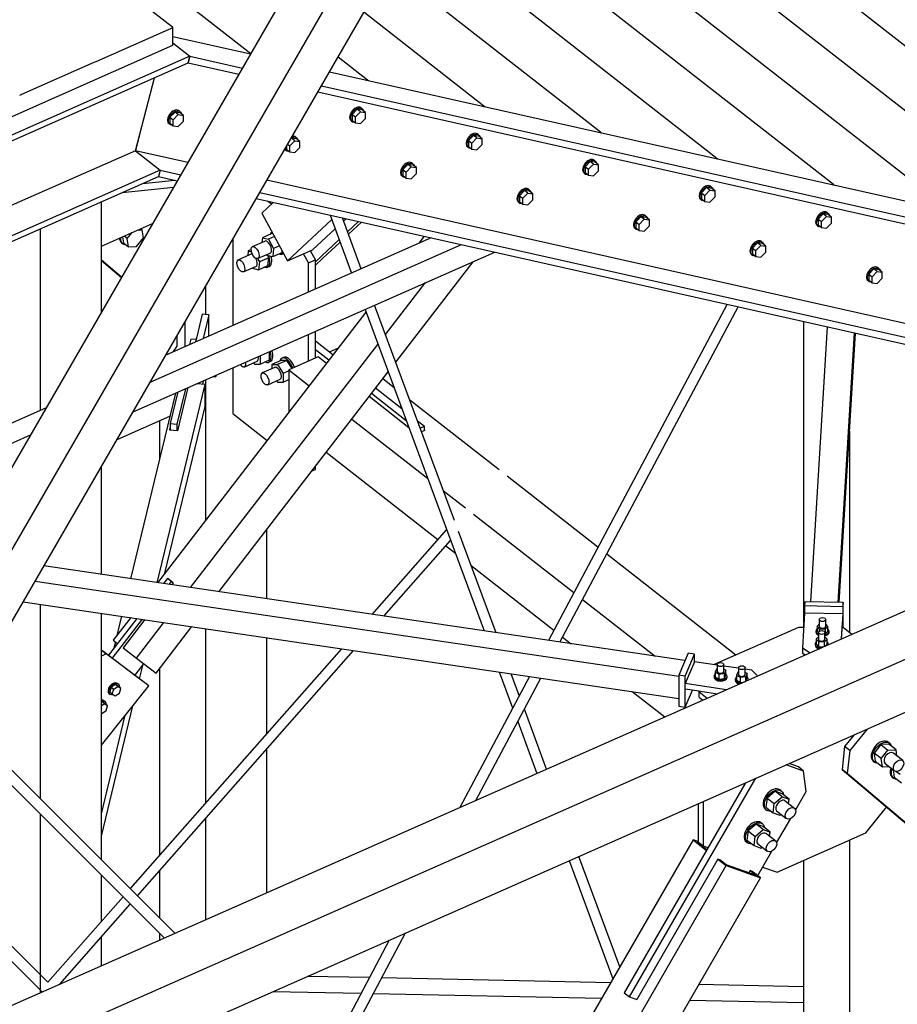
# Paper-space layout 'A0 Advance Steel' of a CAD drawing. Header units: millimetres. Extents: x 292 to 712, y 182 to 776.
# Tile 21 of 61: x 441 to 462, y 403 to 427. Entities that reach past the tile are written whole.
import ezdxf

# ---------------------------------------------------------------- set-up
doc = ezdxf.new("R2010")
doc.units = ezdxf.units.MM
for name, color, linetype in [('AS_Belki', 145, 'CONTINUOUS'), ('AS_Blachy', 30, 'CONTINUOUS'), ('AS_Kraty', 9, 'CONTINUOUS'), ('AS_Schody', 253, 'CONTINUOUS'), ('AS_Sruby', 9, 'CONTINUOUS')]:
    doc.layers.add(name, color=color, linetype=linetype)

psp = doc.layouts.new('A0 Advance Steel')

# ---------------------------------------------------------------- hatches: boundary and pattern name
at = {"layer": 'AS_Kraty', "extrusion": (-3.81165e-17, 0.809331, 0.587353)}
h = psp.add_hatch(dxfattribs=at)
h.set_pattern_fill('GRATE', color=9, scale=0.266667, angle=127.0557, style=0)
h.set_pattern_definition([(127.0557, (-431.33213, -32640.98372), (-0.1689205, -0.1275485), []), (217.0557, (-431.3321, -32640.9837), (0.510194, -0.675682), [])])
h.paths.add_polyline_path([(-428.54, -32652.985), (-419.267, -32646.016), (-419.316, -32645.84), (-420.484, -32642.522), (-420.129, -32642.883), (-420.912, -32641.735), (-420.539, -32641.454), (-429.756, -32629.247), (-429.756, -32649.383), (-428.575, -32651.058), (-428.575, -32652.939)], flags=0)
h.paths.add_polyline_path([(-434.325, -32650.745), (-434.325, -32650.191), (-434.296, -32650.118), (-432.378, -32648.677), (-432.37, -32648.576), (-432.37, -32627.888), (-432.392, -32627.859), (-438.307, -32632.305), (-438.346, -32632.364), (-438.346, -32645.419)], flags=0)
h.paths.add_polyline_path([(-438.346, -32645.419), (-438.346, -32632.364), (-438.361, -32632.345), (-444.649, -32637.071), (-444.641, -32637.082)], flags=0)
at = {"layer": 'AS_Kraty', "extrusion": (-7.6233e-17, 0.809331, 0.587353)}
h = psp.add_hatch(dxfattribs=at)
h.set_pattern_fill('GRATE', color=9, scale=0.266667, angle=-142.9443, style=0)
h.set_pattern_definition([(217.0557, (-473.52048, -32669.24063), (0.1275485, -0.1689205), []), (307.0557, (-473.5205, -32669.2406), (0.675682, 0.510194), [])])
h.paths.add_polyline_path([(-477.952, -32681.864), (-485.48, -32671.007), (-485.546, -32671.057), (-485.608, -32671.187), (-485.697, -32671.255), (-485.777, -32671.148), (-485.816, -32671.094), (-487.184, -32669.12), (-487.406, -32669.288), (-477.954, -32681.865)], flags=0)
h.paths.add_polyline_path([(-463.077, -32671.718), (-463.117, -32671.664), (-461.214, -32670.144), (-469.225, -32659.485), (-469.268, -32659.435), (-472.059, -32658.368), (-472.77, -32658.821), (-473.05, -32658.447), (-485.283, -32667.684), (-484.523, -32668.781), (-484.494, -32668.843), (-484.618, -32669.104), (-484.618, -32669.187), (-476.064, -32681.524)], flags=0)
h = psp.add_hatch(dxfattribs=at)
h.set_pattern_fill('GRATE', color=9, scale=0.266667, angle=126.926, style=0)
h.set_pattern_definition([(126.926, (-440.32658, -32644.49688), (-0.169209, -0.127166), []), (216.926, (-440.3266, -32644.4969), (0.50866, -0.676835), [])])
h.paths.add_polyline_path([(-436.93, -32651.902), (-436.344, -32651.461), (-438.346, -32648.797), (-438.346, -32650.017)], flags=0)
h.paths.add_polyline_path([(-438.346, -32650.017), (-438.346, -32648.797), (-444.649, -32640.299), (-444.649, -32639.966), (-444.7, -32639.898), (-446.455, -32639.228)], flags=0)
h = psp.add_hatch(dxfattribs=at)
h.set_pattern_fill('GRATE', color=9, scale=0.266667, angle=126.926, style=0)
h.set_pattern_definition([(126.926, (-443.1627, -32646.6283), (-0.169209, -0.127166), []), (216.926, (-443.1627, -32646.6283), (0.50866, -0.676835), [])])
h.paths.add_polyline_path([(-439.766, -32654.033), (-438.54, -32653.112), (-446.55, -32642.454), (-447.147, -32644.212)], flags=0)
h.paths.add_polyline_path([(-448.643, -32642.221), (-448.461, -32641.686), (-448.472, -32641.672), (-449.291, -32641.359)], flags=0)
h = psp.add_hatch(dxfattribs=at)
h.set_pattern_fill('GRATE', color=9, scale=0.266667, angle=126.926, style=0)
h.set_pattern_definition([(126.926, (-445.99882, -32648.75974), (-0.169209, -0.127166), []), (216.926, (-445.9988, -32648.75974), (0.50866, -0.676835), [])])
h.paths.add_polyline_path([(-442.602, -32656.164), (-441.376, -32655.243), (-447.179, -32647.522), (-447.776, -32649.28)], flags=0)
h.paths.add_polyline_path([(-449.272, -32647.289), (-448.675, -32645.531), (-449.436, -32644.519), (-452.127, -32643.491)], flags=0)
h = psp.add_hatch(dxfattribs=at)
h.set_pattern_fill('GRATE', color=9, scale=0.266667, angle=126.926, style=0)
h.set_pattern_definition([(126.926, (-448.83494, -32650.89118), (-0.169209, -0.127166), []), (216.926, (-448.8349, -32650.8912), (0.50866, -0.676835), [])])
h.paths.add_polyline_path([(-445.438, -32658.296), (-444.213, -32657.375), (-447.808, -32652.591), (-448.405, -32654.349)], flags=0)
h.paths.add_polyline_path([(-449.901, -32652.357), (-449.304, -32650.599), (-452.272, -32646.65), (-454.963, -32645.622)], flags=0)
h = psp.add_hatch(dxfattribs=at)
h.set_pattern_fill('GRATE', color=9, scale=0.266667, angle=126.926, style=0)
h.set_pattern_definition([(126.926, (-451.67106, -32653.02261), (-0.169209, -0.127166), []), (216.926, (-451.6711, -32653.0226), (0.50866, -0.676835), [])])
h.paths.add_polyline_path([(-448.274, -32660.427), (-447.049, -32659.506), (-448.437, -32657.659), (-449.034, -32659.417)], flags=0)
h.paths.add_polyline_path([(-450.53, -32657.425), (-449.934, -32655.667), (-455.108, -32648.782), (-457.799, -32647.753)], flags=0)
h = psp.add_hatch(dxfattribs=at)
h.set_pattern_fill('GRATE', color=9, scale=0.266667, angle=126.926, style=0)
h.set_pattern_definition([(126.926, (-454.50718, -32655.15405), (-0.169209, -0.127166), []), (216.926, (-454.5072, -32655.15405), (0.50866, -0.676835), [])])
h.paths.add_polyline_path([(-451.16, -32662.494), (-450.563, -32660.736), (-457.945, -32650.913), (-460.635, -32649.885)], flags=0)
h = psp.add_hatch(dxfattribs=at)
h.set_pattern_fill('GRATE', color=9, scale=0.266667, angle=126.926, style=0)
h.set_pattern_definition([(126.926, (-457.3433, -32657.28548), (-0.169209, -0.127166), []), (216.926, (-457.3433, -32657.2855), (0.50866, -0.676835), [])])
h.paths.add_polyline_path([(-453.947, -32664.69), (-452.721, -32663.769), (-460.781, -32653.045), (-463.472, -32652.016)], flags=0)
h = psp.add_hatch(dxfattribs=at)
h.set_pattern_fill('GRATE', color=9, scale=0.266667, angle=126.926, style=0)
h.set_pattern_definition([(126.926, (-460.17942, -32659.41691), (-0.169209, -0.127166), []), (216.926, (-460.1794, -32659.4169), (0.50866, -0.676835), [])])
h.paths.add_polyline_path([(-456.783, -32666.822), (-455.557, -32665.9), (-463.617, -32655.176), (-466.308, -32654.148)], flags=0)
h = psp.add_hatch(dxfattribs=at)
h.set_pattern_fill('GRATE', color=9, scale=0.266667, angle=126.926, style=0)
h.set_pattern_definition([(126.926, (-463.01554, -32661.54835), (-0.169209, -0.127166), []), (216.926, (-463.0155, -32661.54835), (0.50866, -0.676835), [])])
h.paths.add_polyline_path([(-459.619, -32668.953), (-458.393, -32668.032), (-466.453, -32657.307), (-469.144, -32656.279)], flags=0)

# ---------------------------------------------------------------- linework, layer by layer
at = {"layer": 'AS_Belki', "linetype": 'Continuous', "ltscale": 0.15}
for p, q in [((457.316, 444.514), (438.346, 411.697)), ((438.346, 409.685), (458.117, 443.888)), ((438.346, 407.939), (458.955, 443.591)), ((485.902, 422.66), (438.346, 401.669)), ((442.91, 419.593), (442.91, 422.274)), ((447.092, 422.26), (446.81, 421.997)), ((446.81, 421.997), (447.44, 420.838)), ((438.346, 400.493), (486.863, 421.909)), ((442.91, 421.198), (444.156, 421.748)), ((448.516, 421.842), (447.44, 420.838)), ((448.476, 421.949), (448.998, 420.541)), ((449.233, 420.644), (448.774, 421.882)), ((448.801, 421.809), (448.859, 421.863)), ((441.418, 421.615), (441.418, 417.195)), ((448.048, 421.106), (448.598, 421.62)), ((450.938, 421.397), (444.477, 418.545)), ((450.77, 421.434), (450.64, 421.265)), ((443.678, 417.163), (452.484, 421.05)), ((444.097, 417.887), (451.673, 421.232)), ((447.44, 420.838), (448.048, 421.106)), ((450.074, 418.375), (451.955, 420.816)), ((438.346, 399.198), (486.863, 420.614)), ((449.826, 419.043), (450.8, 420.306)), ((445.444, 420.217), (445.444, 419.532)), ((449.35, 419.591), (444.274, 413.003)), ((449.326, 419.656), (452.226, 411.831)), ((451.504, 414.518), (449.561, 419.76)), ((458.14, 419.78), (453.793, 411.599)), ((454.072, 411.558), (458.41, 419.72)), ((460.002, 419.362), (460.002, 411.913)), ((460.579, 419.233), (460.17, 412.537)), ((461.237, 419.085), (460.836, 412.523)), ((460.869, 412.523), (461.27, 419.078)), ((445.081, 412.884), (449.642, 418.803)), ((448.675, 418.715), (448.456, 418.618)), ((448.187, 418.499), (447.473, 418.184)), ((448.388, 418.342), (448.187, 418.499)), ((445.766, 412.783), (449.889, 418.135)), ((447.473, 418.184), (447.968, 417.797)), ((447.473, 418.184), (447.473, 417.154)), ((445.444, 417.942), (445.444, 414.521)), ((450.033, 417.748), (449.757, 417.963)), ((444.269, 413.004), (445.435, 417.831)), ((445.012, 417.752), (444.758, 416.701)), ((445.435, 417.831), (445.23, 417.848)), ((445.435, 417.291), (445.435, 417.831)), ((444.71, 417.618), (443.619, 413.1)), ((450.393, 416.775), (449.425, 417.532)), ((452.589, 415.75), (450.418, 417.446)), ((441.56, 417.257), (439.604, 416.394)), ((444.456, 413.239), (445.435, 417.291)), ((444.322, 416.946), (444.322, 416.013)), ((449.005, 416.987), (450.849, 415.545)), ((444.573, 416.716), (444.586, 416.771)), ((444.586, 416.715), (444.573, 416.716)), ((444.581, 416.716), (444.586, 416.739)), ((444.758, 416.701), (444.586, 416.715)), ((450.782, 416.706), (450.705, 416.672)), ((450.771, 416.714), (450.782, 416.706)), ((461.124, 416.692), (461.124, 411.787)), ((438.346, 415.349), (441.18, 416.6)), ((446.936, 416.458), (446.936, 416.476)), ((448.382, 416.179), (451.097, 414.056)), ((442.91, 413.204), (442.91, 415.835)), ((454.998, 413.867), (452.785, 415.597)), ((451.235, 415.244), (451.773, 414.823)), ((451.969, 414.67), (454.411, 412.762)), ((446.936, 412.611), (446.936, 414.302)), ((451.311, 414.299), (449.492, 412.234)), ((452.516, 411.788), (451.602, 414.254)), ((449.784, 412.191), (451.409, 414.035)), ((451.293, 413.903), (451.525, 413.722)), ((458.356, 411.243), (455.211, 413.701)), ((457.115, 411.11), (441.509, 413.411)), ((451.91, 413.421), (453.925, 411.847)), ((441.294, 413.039), (456.963, 410.728)), ((444.547, 413.09), (444.659, 413.002)), ((444.547, 413.09), (444.547, 413.09)), ((444.659, 413.002), (444.62, 412.952)), ((441.007, 412.542), (456.963, 410.189)), ((441.418, 412.481), (441.418, 407.75)), ((454.624, 412.596), (456.388, 411.217)), ((442.91, 406.26), (442.91, 412.261)), ((443.622, 412.156), (443.198, 411.606)), ((443.399, 412.189), (443.285, 411.719)), ((443.967, 412.105), (443.438, 411.418)), ((443.759, 411.168), (444.428, 412.037)), ((444.241, 410.804), (445.113, 411.936)), ((445.444, 411.887), (445.444, 407.639)), ((446.936, 409.333), (446.936, 411.667)), ((454.137, 411.681), (454.346, 411.518)), ((443.198, 411.606), (443.3, 411.526)), ((443.248, 411.567), (443.211, 411.41)), ((443.438, 411.418), (443.759, 411.168)), ((448.756, 411.399), (443.612, 405.559)), ((443.787, 405.384), (449.049, 411.356)), ((443.759, 411.168), (444.241, 410.804)), ((443.834, 410.665), (443.913, 410.991)), ((444.322, 410.91), (444.322, 406.366)), ((453.328, 410.725), (451.632, 407.533)), ((452.596, 410.833), (452.92, 409.957)), ((453.082, 410.261), (452.885, 410.79)), ((452.026, 407.707), (453.608, 410.683)), ((455.833, 410.355), (456.624, 409.737)), ((442.91, 406.839), (443.676, 410.011)), ((444.699, 404.473), (439.402, 409.765)), ((442.91, 407.379), (443.49, 409.777)), ((453.746, 408.467), (453.205, 409.927)), ((439.264, 409.527), (444.438, 404.358)), ((453.044, 409.623), (453.511, 408.363)), ((446.936, 405.46), (446.936, 408.957)), ((441.418, 407.375), (441.418, 403.025)), ((445.444, 407.264), (445.444, 404.802)), ((457.316, 406.745), (438.346, 373.928)), ((457.316, 406.745), (457.642, 406.491)), ((457.433, 406.704), (457.316, 406.745)), ((457.65, 406.506), (457.415, 406.69)), ((457.415, 406.69), (457.466, 406.672)), ((461.124, 406.741), (461.124, 386.834)), ((441.604, 403.28), (438.346, 406.534)), ((438.346, 406.159), (441.463, 403.045)), ((454.298, 406.24), (455.363, 403.366)), ((455.53, 403.655), (454.533, 406.343)), ((457.917, 406.276), (455.941, 402.858)), ((457.917, 406.276), (458.117, 406.119)), ((457.967, 406.258), (457.917, 406.276)), ((458.119, 406.139), (457.967, 406.258)), ((460.002, 406.245), (460.002, 389.185)), ((438.346, 371.916), (458.117, 406.119)), ((444.322, 405.991), (444.322, 404.849)), ((458.117, 406.119), (458.955, 405.822)), ((458.857, 405.878), (458.119, 406.139)), ((458.705, 405.997), (458.674, 405.943)), ((458.705, 405.997), (458.857, 405.878)), ((458.755, 405.979), (458.705, 405.997)), ((458.955, 405.822), (458.755, 405.979)), ((438.346, 370.17), (458.955, 405.822)), ((442.91, 404.763), (442.91, 405.884)), ((443.436, 405.36), (441.604, 403.28)), ((441.895, 403.235), (443.612, 405.184)), ((438.346, 381.964), (450.311, 404.48)), ((444.322, 404.474), (444.322, 404.307)), ((442.91, 403.683), (442.91, 404.388)), ((449.917, 404.306), (448.166, 401.01)), ((449.432, 403.393), (447.921, 403.425)), ((455.307, 403.269), (449.73, 403.387)), ((449.226, 403.006), (447.074, 403.051)), ((460.002, 403.17), (457.453, 403.224)), ((455.083, 402.882), (449.524, 402.999)), ((455.941, 402.858), (455.933, 402.864)), ((460.002, 402.779), (457.23, 402.837))]:
    psp.add_line(p, q, dxfattribs=at)
at = {"layer": 'AS_Blachy', "linetype": 'Continuous', "ltscale": 0.15}
for p, q in [((446.539, 425.871), (446.528, 425.866)), ((449.384, 425.238), (449.364, 425.229)), ((449.408, 425.219), (449.384, 425.238)), ((452.22, 424.602), (452.2, 424.593)), ((452.244, 424.583), (452.22, 424.602)), ((455.056, 423.965), (455.036, 423.956)), ((455.08, 423.946), (455.056, 423.965)), ((457.892, 423.328), (457.872, 423.32)), ((457.916, 423.31), (457.892, 423.328)), ((460.728, 422.692), (460.708, 422.683)), ((460.752, 422.673), (460.728, 422.692)), ((447.046, 422.217), (446.951, 422.292)), ((449.165, 421.795), (448.899, 421.546)), ((448.922, 421.484), (449.238, 421.778)), ((446.105, 421.36), (446.105, 419.263)), ((448.696, 421.356), (448.117, 420.817)), ((448.29, 420.894), (448.719, 421.294)), ((447.947, 420.79), (447.828, 421.009)), ((448.117, 420.865), (447.998, 421.084)), ((443.399, 420.439), (442.91, 420.853)), ((442.91, 420.844), (443.396, 420.433)), ((447.947, 420.79), (448.117, 420.865)), ((447.947, 420.077), (447.947, 420.79)), ((448.117, 420.733), (448.29, 420.894)), ((448.117, 420.152), (448.117, 420.865)), ((444.947, 418.752), (444.947, 419.358)), ((445.365, 419.538), (445.232, 418.988)), ((445.523, 419.525), (445.365, 419.538)), ((445.523, 419.525), (445.383, 418.945)), ((445.523, 419.007), (445.523, 419.525)), ((448.117, 418.469), (448.117, 419.123)), ((444.755, 418.761), (444.755, 419.026)), ((445.082, 418.932), (445.05, 418.798)), ((445.215, 418.921), (445.082, 418.932)), ((445.232, 418.988), (445.202, 418.865)), ((447.947, 418.393), (447.947, 419.047)), ((448.546, 418.548), (448.117, 418.883)), ((444.663, 418.627), (444.755, 418.761)), ((448.446, 418.418), (448.117, 418.675)), ((446.105, 418.234), (446.105, 417.126)), ((445.376, 417.836), (445.396, 417.921)), ((444.953, 417.726), (444.745, 416.864)), ((445.242, 417.853), (445.242, 417.847)), ((450.222, 417.239), (449.583, 417.738)), ((444.772, 417.646), (444.586, 416.877)), ((450.33, 416.945), (449.483, 417.608)), ((443.29, 416.49), (444.575, 417.058)), ((446.105, 417.126), (446.945, 416.469)), ((450.771, 416.809), (450.607, 416.938)), ((444.586, 416.877), (444.745, 416.864)), ((444.586, 416.877), (444.586, 416.715)), ((444.745, 416.864), (444.745, 416.702)), ((450.771, 416.809), (450.671, 416.765)), ((450.771, 416.701), (450.771, 416.809)), ((448.03, 415.723), (448.117, 415.761)), ((448.117, 415.761), (448.117, 415.836)), ((444.52, 413.11), (444.421, 412.981)), ((444.616, 413.035), (444.52, 413.11)), ((444.555, 413.083), (444.52, 413.11)), ((444.56, 412.961), (444.616, 413.035)), ((444.651, 413.008), (444.616, 413.035)), ((460.03, 412.54), (460.025, 412.447)), ((460.025, 412.447), (460.957, 412.427)), ((460.025, 412.447), (460.025, 412.263)), ((460.963, 412.521), (460.03, 412.54)), ((460.963, 412.521), (460.957, 412.427)), ((460.957, 412.427), (460.957, 412.243)), ((460.963, 411.907), (460.963, 412.521)), ((460.025, 412.263), (459.973, 411.418)), ((460.957, 412.243), (460.025, 412.263)), ((460.957, 412.243), (460.92, 411.633)), ((460.957, 412.243), (460.957, 412.114)), ((443.769, 412.134), (443.077, 411.237)), ((443.174, 411.163), (443.907, 412.114)), ((459.877, 411.914), (457.828, 411.01)), ((460.003, 411.913), (459.877, 411.914)), ((460.928, 411.637), (460.945, 411.907)), ((460.945, 411.907), (460.957, 412.114)), ((460.971, 411.907), (460.945, 411.907)), ((460.957, 412.114), (460.957, 411.907)), ((461.176, 411.746), (460.971, 411.907)), ((459.973, 411.418), (460.162, 411.299)), ((459.973, 411.418), (459.973, 411.288)), ((442.931, 411.347), (442.91, 411.338)), ((443.027, 411.272), (442.91, 411.22)), ((442.931, 411.347), (443.027, 411.272)), ((443.108, 411.213), (442.931, 411.347)), ((444.06, 410.492), (443.027, 411.272)), ((443.725, 410.747), (443.108, 411.213)), ((457.191, 411.287), (456.963, 410.755)), ((457.119, 410.732), (457.346, 411.264)), ((457.346, 411.264), (457.191, 411.287)), ((457.346, 411.081), (457.346, 411.264)), ((459.973, 411.288), (460.041, 411.245)), ((443.725, 410.747), (443.942, 411.029)), ((457.346, 411.081), (457.119, 410.549)), ((457.903, 410.999), (457.346, 411.081)), ((458.42, 410.922), (458.061, 410.975)), ((443.964, 410.567), (443.725, 410.747)), ((457.119, 410.732), (456.963, 410.755)), ((456.963, 410.755), (456.963, 410)), ((457.119, 409.977), (457.119, 410.732)), ((458.743, 410.875), (458.579, 410.899)), ((458.885, 410.735), (458.743, 410.875)), ((442.91, 409.051), (444.06, 410.492)), ((444.06, 410.492), (443.964, 410.567)), ((458.127, 410.4), (457.119, 410.549)), ((457.119, 410.42), (457.458, 410.369)), ((457.119, 409.977), (457.297, 410.393)), ((457.458, 410.369), (457.453, 410.354)), ((457.453, 410.354), (457.659, 410.194)), ((457.453, 410.354), (457.453, 410.225)), ((457.453, 410.225), (457.47, 410.212)), ((457.458, 410.369), (457.49, 410.365)), ((457.49, 410.365), (457.907, 410.303)), ((456.963, 410), (457.119, 409.977)), ((457.47, 410.212), (457.553, 410.147)), ((461.227, 409.298), (461.002, 409.019)), ((461.553, 409.442), (461.13, 408.919)), ((461.002, 409.019), (460.939, 408.461)), ((461.13, 408.919), (461.002, 409.019)), ((461.13, 408.919), (461.067, 408.361)), ((460.004, 408.422), (459.582, 408.572)), ((459.876, 408.522), (459.65, 408.602)), ((460.004, 408.422), (459.876, 408.522)), ((460.067, 407.92), (460.004, 408.422)), ((460.939, 408.461), (464.067, 405.811)), ((461.067, 408.361), (460.939, 408.461)), ((461.383, 408.093), (461.067, 408.361)), ((458.592, 408.135), (455.638, 403.024)), ((455.766, 402.924), (458.842, 408.245)), ((464.195, 405.711), (461.383, 408.093)), ((459.807, 407.469), (460.067, 407.92)), ((457.433, 407.623), (457.433, 406.697)), ((457.561, 407.68), (457.561, 406.597)), ((461.52, 406.915), (462.025, 407.541)), ((459.346, 406.672), (459.689, 407.265)), ((459.358, 405.961), (461.52, 406.915)), ((457.433, 406.697), (457.561, 406.597)), ((457.561, 406.597), (457.647, 406.567)), ((457.647, 406.567), (457.679, 406.555)), ((458.886, 405.877), (459.228, 406.468)), ((459.007, 406.085), (459.358, 405.961)), ((455.638, 403.024), (455.766, 402.924)), ((455.766, 402.924), (455.943, 402.861))]:
    psp.add_line(p, q, dxfattribs=at)
at = {"layer": 'AS_Kraty', "linetype": 'Continuous', "ltscale": 0.15}
for p, q in [((446.543, 425.878), (438.346, 432.285)), ((444.641, 426.521), (438.346, 431.441)), ((460.728, 422.692), (451.186, 430.15)), ((463.564, 422.055), (454, 429.53)), ((457.892, 423.328), (450.556, 429.062)), ((466.401, 421.419), (456.836, 428.894)), ((469.237, 420.782), (459.672, 428.257)), ((455.056, 423.965), (449.927, 427.973)), ((452.22, 424.602), (449.298, 426.885)), ((444.596, 426.491), (444.649, 426.515)), ((444.649, 426.515), (444.641, 426.521)), ((444.649, 426.083), (444.649, 426.515)), ((442.784, 425.691), (444.543, 426.468)), ((444.543, 426.468), (444.596, 426.491)), ((438.346, 423.301), (444.649, 426.083)), ((449.384, 425.238), (448.669, 425.797)), ((440.972, 424.891), (442.731, 425.668)), ((442.731, 425.668), (442.784, 425.691)), ((449.364, 425.229), (449.384, 425.238)), ((440.919, 424.868), (440.972, 424.891)), ((452.2, 424.593), (452.22, 424.602)), ((457.872, 423.32), (457.892, 423.328)), ((460.708, 422.683), (460.728, 422.692))]:
    psp.add_line(p, q, dxfattribs=at)
at = {"layer": 'AS_Schody', "linetype": 'Continuous', "ltscale": 0.15}
for p, q in [((446.535, 425.864), (444.649, 426.287)), ((444.649, 426.139), (445.065, 425.815)), ((445.065, 425.815), (438.346, 422.849)), ((445.065, 425.815), (445.023, 425.656)), ((445.023, 425.656), (445.065, 425.815)), ((445.065, 425.815), (446.341, 425.528)), ((438.346, 422.709), (445.023, 425.656)), ((445.023, 425.656), (446.255, 425.38)), ((472.734, 419.984), (448.458, 425.432)), ((443.736, 423.518), (444.2, 425.293)), ((448.264, 425.097), (473.426, 419.449)), ((448.178, 424.948), (473.385, 419.291)), ((443.854, 423.969), (443.736, 423.518)), ((443.736, 423.518), (438.346, 421.139)), ((445.014, 423.231), (443.736, 423.518)), ((443.736, 423.518), (444.34, 423.045)), ((444.34, 423.045), (438.346, 420.399)), ((444.34, 423.045), (444.299, 422.887)), ((444.34, 423.045), (444.841, 422.933)), ((438.346, 420.259), (444.299, 422.887)), ((443.915, 422.717), (444.693, 422.798)), ((444.299, 422.887), (444.755, 422.784)), ((472.097, 417.153), (446.937, 422.8)), ((443.416, 422.497), (444.665, 422.628)), ((446.764, 422.501), (472.471, 416.732)), ((446.678, 422.353), (472.219, 416.621))]:
    psp.add_line(p, q, dxfattribs=at)
at = {"layer": 'AS_Sruby', "linetype": 'Continuous', "ltscale": 0.15}
for p, q in [((444.7, 424.458), (444.577, 424.331)), ((444.657, 424.269), (444.78, 424.395)), ((444.78, 424.395), (444.7, 424.458)), ((444.823, 424.44), (444.7, 424.458)), ((444.78, 424.395), (444.904, 424.378)), ((444.813, 424.478), (444.789, 424.497)), ((444.904, 424.378), (444.823, 424.44)), ((444.904, 424.233), (444.904, 424.378)), ((449.135, 424.527), (449.012, 424.401)), ((449.012, 424.401), (449.092, 424.338)), ((449.012, 424.401), (449.012, 424.256)), ((449.092, 424.338), (449.215, 424.465)), ((449.215, 424.465), (449.135, 424.527)), ((449.258, 424.51), (449.135, 424.527)), ((449.215, 424.465), (449.339, 424.447)), ((449.248, 424.547), (449.224, 424.566)), ((449.339, 424.447), (449.258, 424.51)), ((449.339, 424.303), (449.339, 424.447)), ((444.563, 424.168), (444.587, 424.149)), ((444.577, 424.331), (444.657, 424.269)), ((444.577, 424.331), (444.577, 424.187)), ((444.577, 424.187), (444.657, 424.124)), ((444.657, 424.124), (444.657, 424.269)), ((444.657, 424.124), (444.78, 424.107)), ((444.78, 424.107), (444.904, 424.233)), ((448.998, 424.237), (449.022, 424.218)), ((449.012, 424.256), (449.092, 424.194)), ((449.092, 424.194), (449.092, 424.338)), ((449.092, 424.194), (449.215, 424.176)), ((449.215, 424.176), (449.339, 424.303)), ((451.971, 423.891), (451.848, 423.764)), ((452.051, 423.828), (451.971, 423.891)), ((452.095, 423.873), (451.971, 423.891)), ((452.084, 423.911), (452.06, 423.929)), ((447.441, 423.673), (447.493, 423.632)), ((447.493, 423.632), (447.616, 423.759)), ((447.536, 423.821), (447.514, 423.799)), ((447.616, 423.759), (447.536, 423.821)), ((447.66, 423.804), (447.536, 423.821)), ((447.616, 423.759), (447.74, 423.741)), ((447.649, 423.841), (447.625, 423.86)), ((447.74, 423.741), (447.66, 423.804)), ((447.74, 423.597), (447.74, 423.741)), ((451.848, 423.764), (451.928, 423.701)), ((451.848, 423.764), (451.848, 423.62)), ((451.928, 423.701), (452.051, 423.828)), ((451.928, 423.557), (451.928, 423.701)), ((452.051, 423.828), (452.175, 423.81)), ((452.051, 423.539), (452.175, 423.666)), ((452.175, 423.81), (452.095, 423.873)), ((452.175, 423.666), (452.175, 423.81)), ((447.399, 423.532), (447.423, 423.513)), ((447.413, 423.623), (447.413, 423.55)), ((447.413, 423.55), (447.493, 423.488)), ((447.493, 423.488), (447.493, 423.632)), ((447.493, 423.488), (447.616, 423.47)), ((447.616, 423.47), (447.74, 423.597)), ((451.834, 423.601), (451.858, 423.582)), ((451.848, 423.62), (451.928, 423.557)), ((451.928, 423.557), (452.051, 423.539)), ((450.372, 423.185), (450.249, 423.058)), ((450.452, 423.122), (450.372, 423.185)), ((450.496, 423.167), (450.372, 423.185)), ((450.485, 423.205), (450.461, 423.224)), ((450.576, 423.105), (450.496, 423.167)), ((454.807, 423.254), (454.684, 423.127)), ((454.764, 423.065), (454.887, 423.192)), ((454.887, 423.192), (454.807, 423.254)), ((454.931, 423.236), (454.807, 423.254)), ((454.887, 423.192), (455.011, 423.174)), ((454.92, 423.274), (454.896, 423.293)), ((455.011, 423.174), (454.931, 423.236)), ((455.011, 423.03), (455.011, 423.174)), ((450.249, 423.058), (450.329, 422.996)), ((450.249, 423.058), (450.249, 422.914)), ((450.329, 422.996), (450.452, 423.122)), ((450.329, 422.851), (450.329, 422.996)), ((450.452, 423.122), (450.576, 423.105)), ((450.452, 422.834), (450.576, 422.96)), ((450.576, 422.96), (450.576, 423.105)), ((454.67, 422.964), (454.694, 422.945)), ((454.684, 423.127), (454.764, 423.065)), ((454.684, 423.127), (454.684, 422.983)), ((454.684, 422.983), (454.764, 422.921)), ((454.764, 422.921), (454.764, 423.065)), ((454.764, 422.921), (454.887, 422.903)), ((454.887, 422.903), (455.011, 423.03)), ((450.235, 422.895), (450.259, 422.876)), ((450.249, 422.914), (450.329, 422.851)), ((450.329, 422.851), (450.452, 422.834)), ((453.208, 422.548), (453.085, 422.422)), ((453.165, 422.359), (453.288, 422.486)), ((453.288, 422.486), (453.208, 422.548)), ((453.332, 422.531), (453.208, 422.548)), ((453.288, 422.486), (453.412, 422.468)), ((453.321, 422.568), (453.297, 422.587)), ((453.412, 422.468), (453.332, 422.531)), ((453.412, 422.324), (453.412, 422.468)), ((457.643, 422.618), (457.52, 422.491)), ((457.52, 422.491), (457.6, 422.428)), ((457.52, 422.491), (457.52, 422.347)), ((457.6, 422.428), (457.723, 422.555)), ((457.723, 422.555), (457.643, 422.618)), ((457.767, 422.6), (457.643, 422.618)), ((457.723, 422.555), (457.847, 422.537)), ((457.756, 422.638), (457.732, 422.656)), ((457.847, 422.537), (457.767, 422.6)), ((457.847, 422.393), (457.847, 422.537)), ((453.071, 422.258), (453.095, 422.24)), ((453.085, 422.422), (453.165, 422.359)), ((453.085, 422.422), (453.085, 422.277)), ((453.085, 422.277), (453.165, 422.215)), ((453.165, 422.215), (453.165, 422.359)), ((453.165, 422.215), (453.288, 422.197)), ((453.288, 422.197), (453.412, 422.324)), ((457.506, 422.328), (457.53, 422.309)), ((457.52, 422.347), (457.6, 422.284)), ((457.6, 422.284), (457.6, 422.428)), ((457.6, 422.284), (457.723, 422.266)), ((457.723, 422.266), (457.847, 422.393)), ((460.479, 421.981), (460.356, 421.854)), ((460.56, 421.918), (460.479, 421.981)), ((460.603, 421.963), (460.479, 421.981)), ((460.593, 422.001), (460.568, 422.02)), ((460.683, 421.901), (460.603, 421.963)), ((456.045, 421.912), (455.921, 421.785)), ((455.921, 421.785), (456.001, 421.723)), ((455.921, 421.785), (455.921, 421.641)), ((456.001, 421.723), (456.125, 421.849)), ((456.001, 421.578), (456.001, 421.723)), ((456.125, 421.849), (456.045, 421.912)), ((456.168, 421.894), (456.045, 421.912)), ((456.125, 421.849), (456.248, 421.832)), ((456.158, 421.932), (456.134, 421.951)), ((456.248, 421.832), (456.168, 421.894)), ((456.248, 421.687), (456.248, 421.832)), ((460.356, 421.854), (460.436, 421.792)), ((460.356, 421.854), (460.356, 421.71)), ((460.436, 421.792), (460.56, 421.918)), ((460.436, 421.647), (460.436, 421.792)), ((460.56, 421.918), (460.683, 421.901)), ((460.56, 421.63), (460.683, 421.756)), ((460.683, 421.756), (460.683, 421.901)), ((443.537, 421.38), (443.656, 421.527)), ((443.799, 421.591), (443.902, 421.594)), ((443.902, 421.594), (443.868, 421.621)), ((443.932, 421.394), (443.902, 421.594)), ((447.059, 421.502), (446.83, 421.401)), ((447.082, 421.497), (447.059, 421.502)), ((455.907, 421.622), (455.931, 421.603)), ((455.921, 421.641), (456.001, 421.578)), ((456.001, 421.578), (456.125, 421.561)), ((456.125, 421.561), (456.248, 421.687)), ((460.342, 421.691), (460.366, 421.672)), ((460.356, 421.71), (460.436, 421.647)), ((460.436, 421.647), (460.56, 421.63)), ((443.398, 421.278), (443.43, 421.253)), ((443.424, 421.425), (443.447, 421.274)), ((443.447, 421.274), (443.567, 421.18)), ((443.537, 421.38), (443.459, 421.441)), ((443.567, 421.18), (443.537, 421.38)), ((443.765, 421.187), (443.932, 421.394)), ((446.879, 421.311), (446.575, 421.177)), ((446.83, 421.401), (446.816, 421.283)), ((446.83, 421.401), (446.977, 421.366)), ((447.119, 421.428), (446.977, 421.366)), ((446.977, 421.366), (447.102, 421.137)), ((458.881, 421.275), (458.757, 421.149)), ((458.961, 421.213), (458.881, 421.275)), ((459.004, 421.258), (458.881, 421.275)), ((458.994, 421.295), (458.97, 421.314)), ((459.084, 421.195), (459.004, 421.258)), ((443.567, 421.18), (443.765, 421.187)), ((446.484, 421.078), (446.47, 420.96)), ((446.556, 421.11), (446.484, 421.078)), ((446.484, 421.078), (446.563, 421.059)), ((446.727, 420.899), (447.03, 421.033)), ((447.102, 421.137), (447.079, 420.943)), ((447.079, 420.943), (447.308, 421.044)), ((447.244, 421.199), (447.102, 421.137)), ((447.299, 421.003), (447.34, 421.022)), ((447.308, 421.044), (447.312, 421.074)), ((458.757, 421.149), (458.837, 421.086)), ((458.757, 421.149), (458.757, 421.004)), ((458.757, 421.004), (458.837, 420.942)), ((458.837, 421.086), (458.961, 421.213)), ((458.837, 420.942), (458.837, 421.086)), ((458.961, 421.213), (459.084, 421.195)), ((458.961, 420.924), (459.084, 421.051)), ((459.084, 421.051), (459.084, 421.195)), ((446.533, 420.988), (446.229, 420.854)), ((446.712, 420.893), (446.755, 420.813)), ((446.755, 420.813), (446.733, 420.62)), ((446.984, 420.914), (446.755, 420.813)), ((446.927, 420.987), (446.932, 420.978)), ((446.932, 420.978), (447.079, 420.943)), ((446.984, 420.914), (446.952, 420.974)), ((446.962, 420.721), (446.984, 420.914)), ((458.744, 420.985), (458.768, 420.967)), ((458.837, 420.942), (458.961, 420.924)), ((446.38, 420.576), (446.684, 420.71)), ((446.581, 420.664), (446.586, 420.655)), ((446.586, 420.655), (446.733, 420.62)), ((446.733, 420.62), (446.962, 420.721)), ((446.952, 420.68), (446.995, 420.699)), ((461.717, 420.639), (461.593, 420.512)), ((461.673, 420.449), (461.797, 420.576)), ((461.797, 420.576), (461.717, 420.639)), ((461.84, 420.621), (461.717, 420.639)), ((461.797, 420.576), (461.92, 420.558)), ((461.83, 420.659), (461.806, 420.678)), ((461.92, 420.558), (461.84, 420.621)), ((461.92, 420.414), (461.92, 420.558)), ((461.58, 420.349), (461.604, 420.33)), ((461.593, 420.512), (461.673, 420.449)), ((461.593, 420.512), (461.593, 420.368)), ((461.593, 420.368), (461.673, 420.305)), ((461.673, 420.305), (461.673, 420.449)), ((461.673, 420.305), (461.797, 420.287)), ((461.797, 420.287), (461.92, 420.414)), ((447, 418.425), (447, 418.629)), ((446.398, 418.259), (446.702, 418.393)), ((446.771, 418.528), (446.771, 418.324)), ((446.771, 418.324), (447, 418.425)), ((446.988, 418.374), (447.03, 418.393)), ((447.287, 418.415), (447.057, 418.314)), ((447.424, 418.414), (447.195, 418.313)), ((447.424, 418.414), (447.287, 418.415)), ((447.342, 418.485), (447.299, 418.466)), ((447.549, 418.218), (447.424, 418.414)), ((446.614, 418.355), (446.634, 418.324)), ((446.634, 418.324), (446.771, 418.324)), ((447.127, 418.244), (446.823, 418.11)), ((447.057, 418.314), (447.195, 418.313)), ((447.057, 418.314), (447.057, 418.214)), ((447.195, 418.313), (447.332, 418.099)), ((447.473, 418.161), (447.332, 418.099)), ((445.62, 418.02), (445.683, 418.015)), ((446.959, 417.821), (447.263, 417.955)), ((447.175, 417.916), (447.195, 417.886)), ((447.195, 417.886), (447.332, 417.886)), ((447.332, 418.099), (447.332, 417.886)), ((447.332, 417.886), (447.473, 417.948)), ((460.383, 411.996), (460.33, 411.946)), ((460.392, 411.876), (460.33, 411.946)), ((460.33, 411.946), (460.33, 411.829)), ((460.383, 412.109), (460.383, 411.945)), ((460.597, 411.94), (460.526, 411.874)), ((460.543, 411.941), (460.543, 412.105)), ((460.597, 411.94), (460.543, 411.999)), ((460.597, 411.823), (460.597, 411.94)), ((460.303, 411.83), (460.303, 411.803)), ((460.364, 411.683), (460.311, 411.633)), ((460.33, 411.829), (460.364, 411.791)), ((460.364, 411.795), (460.364, 411.631)), ((460.526, 411.874), (460.392, 411.876)), ((460.392, 411.829), (460.392, 411.876)), ((460.524, 411.628), (460.524, 411.792)), ((460.524, 411.757), (460.526, 411.757)), ((460.578, 411.627), (460.524, 411.686)), ((460.526, 411.874), (460.526, 411.757)), ((460.526, 411.757), (460.597, 411.823)), ((460.623, 411.796), (460.623, 411.823)), ((460.284, 411.517), (460.284, 411.49)), ((460.373, 411.563), (460.311, 411.633)), ((460.311, 411.633), (460.311, 411.516)), ((460.311, 411.516), (460.373, 411.447)), ((460.507, 411.56), (460.373, 411.563)), ((460.373, 411.447), (460.373, 411.563)), ((460.373, 411.447), (460.492, 411.444)), ((460.578, 411.627), (460.507, 411.56)), ((460.507, 411.56), (460.507, 411.451)), ((460.52, 411.457), (460.578, 411.51)), ((460.578, 411.51), (460.578, 411.627)), ((460.604, 411.494), (460.604, 411.51)), ((457.903, 411.005), (457.903, 410.841)), ((458.061, 410.855), (458.061, 411.019)), ((458.579, 410.778), (458.579, 410.942)), ((457.823, 410.736), (457.823, 410.709)), ((457.886, 410.902), (457.854, 410.826)), ((457.95, 410.772), (457.854, 410.826)), ((457.854, 410.826), (457.854, 410.71)), ((457.854, 410.71), (457.95, 410.655)), ((457.903, 410.905), (457.886, 410.902)), ((458.078, 410.793), (457.95, 410.772)), ((457.95, 410.655), (457.95, 410.772)), ((458.111, 410.869), (458.061, 410.897)), ((458.111, 410.869), (458.078, 410.793)), ((458.078, 410.677), (458.078, 410.793)), ((458.078, 410.677), (458.111, 410.753)), ((458.111, 410.753), (458.111, 410.869)), ((458.142, 410.7), (458.142, 410.727)), ((458.404, 410.826), (458.371, 410.75)), ((458.467, 410.695), (458.371, 410.75)), ((458.371, 410.75), (458.371, 410.633)), ((458.42, 410.829), (458.404, 410.826)), ((458.42, 410.929), (458.42, 410.765)), ((458.596, 410.717), (458.467, 410.695)), ((458.628, 410.793), (458.579, 410.821)), ((458.628, 410.793), (458.596, 410.717)), ((458.596, 410.607), (458.596, 410.717)), ((458.628, 410.676), (458.628, 410.793)), ((443.149, 410.464), (443.113, 410.347)), ((443.254, 410.53), (443.149, 410.464)), ((443.149, 410.464), (443.209, 410.417)), ((443.209, 410.417), (443.314, 410.483)), ((443.254, 410.53), (443.314, 410.483)), ((443.323, 410.478), (443.254, 410.53)), ((443.315, 410.539), (443.295, 410.555)), ((443.314, 410.483), (443.383, 410.431)), ((443.383, 410.431), (443.323, 410.478)), ((457.95, 410.655), (458.078, 410.677)), ((458.34, 410.66), (458.34, 410.633)), ((458.371, 410.633), (458.467, 410.579)), ((458.467, 410.579), (458.467, 410.695)), ((458.467, 410.579), (458.571, 410.596)), ((458.599, 410.609), (458.628, 410.676)), ((458.659, 410.635), (458.659, 410.65)), ((443.1, 410.301), (443.12, 410.286)), ((443.113, 410.347), (443.173, 410.3)), ((443.173, 410.3), (443.209, 410.417)), ((443.173, 410.3), (443.242, 410.248)), ((443.242, 410.248), (443.347, 410.313)), ((443.347, 410.313), (443.383, 410.431)), ((442.928, 410.108), (442.91, 410.096)), ((442.91, 410.012), (442.988, 410.061)), ((442.928, 410.108), (442.988, 410.061)), ((442.997, 410.055), (442.928, 410.108)), ((442.99, 410.117), (442.97, 410.132)), ((442.988, 410.061), (443.057, 410.009)), ((443.057, 410.009), (442.997, 410.055)), ((443.021, 409.891), (443.057, 410.009)), ((442.91, 409.83), (442.916, 409.825)), ((442.916, 409.825), (443.021, 409.891)), ((461.886, 409.064), (461.72, 408.859)), ((462.082, 409.071), (461.886, 409.064)), ((461.886, 409.064), (462.058, 408.93)), ((462.101, 409.094), (462.068, 409.119)), ((462.254, 408.937), (462.082, 409.071)), ((461.72, 408.859), (461.75, 408.661)), ((461.893, 408.725), (461.72, 408.859)), ((461.893, 408.725), (462.058, 408.93)), ((462.058, 408.93), (462.254, 408.937)), ((462.417, 408.678), (462.189, 408.856)), ((462.277, 408.787), (462.254, 408.937)), ((461.7, 408.663), (461.732, 408.638)), ((461.75, 408.661), (461.923, 408.527)), ((461.923, 408.527), (461.893, 408.725)), ((461.988, 408.607), (462.216, 408.429)), ((461.923, 408.527), (462.084, 408.532)), ((462.184, 408.454), (462.211, 408.271)), ((462.354, 408.334), (462.252, 408.413)), ((462.161, 408.273), (462.193, 408.248)), ((462.211, 408.271), (462.384, 408.136)), ((459.312, 407.928), (459.116, 407.762)), ((459.484, 407.793), (459.312, 407.928)), ((459.478, 407.869), (459.312, 407.928)), ((459.46, 407.937), (459.428, 407.962)), ((459.65, 407.735), (459.478, 407.869)), ((459.116, 407.762), (459.086, 407.538)), ((459.116, 407.762), (459.288, 407.628)), ((459.259, 407.403), (459.288, 407.628)), ((459.288, 407.628), (459.484, 407.793)), ((459.484, 407.793), (459.65, 407.735)), ((459.794, 407.503), (459.566, 407.682)), ((459.636, 407.627), (459.65, 407.735)), ((459.072, 407.495), (459.104, 407.47)), ((459.086, 407.538), (459.259, 407.403)), ((459.259, 407.403), (459.424, 407.344)), ((459.343, 407.456), (459.571, 407.278)), ((459.424, 407.344), (459.454, 407.369)), ((458.851, 407.13), (458.655, 406.965)), ((459.023, 406.996), (458.851, 407.13)), ((459.017, 407.072), (458.851, 407.13)), ((458.999, 407.139), (458.967, 407.164)), ((458.655, 406.965), (458.625, 406.74)), ((458.655, 406.965), (458.828, 406.83)), ((458.828, 406.83), (459.023, 406.996)), ((459.189, 406.937), (459.017, 407.072)), ((459.023, 406.996), (459.189, 406.937)), ((459.333, 406.706), (459.105, 406.884)), ((459.175, 406.83), (459.189, 406.937)), ((458.611, 406.698), (458.643, 406.673)), ((458.625, 406.74), (458.798, 406.606)), ((458.798, 406.606), (458.828, 406.83)), ((458.882, 406.659), (459.11, 406.48)), ((458.798, 406.606), (458.963, 406.547)), ((458.963, 406.547), (458.993, 406.572))]:
    psp.add_line(p, q, dxfattribs=at)
at = {"layer": 'AS_Sruby', "linetype": 'Continuous', "ltscale": 0.15, "extrusion": (-0.799412, -0.352872, 0.486233)}
for centre in [(-204.814, 281.352, -505.631), (-204.658, 281.135, -505.24), (-201.906, 280.856, -504.738)]:
    psp.add_circle(centre, 0.16, dxfattribs=at)
at = {"layer": 'AS_Sruby', "linetype": 'Continuous', "ltscale": 0.15, "extrusion": (-3.0092e-13, 0.809331, 0.587353)}
for centre in [(-460.463, -242.052, 333.531), (-460.444, -241.868, 333.277)]:
    psp.add_circle(centre, 0.08, dxfattribs=at)
at = {"layer": 'AS_Sruby', "linetype": 'Continuous', "ltscale": 0.15, "extrusion": (-3.08835e-13, 0.809331, 0.587353)}
psp.add_circle((-457.982, -241.409, 332.645), 0.08, dxfattribs=at)
at = {"layer": 'AS_Sruby', "linetype": 'Continuous', "ltscale": 0.15, "extrusion": (-6.17558e-13, 0.809331, 0.587353)}
psp.add_circle((-458.5, -241.364, 332.583), 0.08, dxfattribs=at)
at = {"layer": 'AS_Sruby', "linetype": 'Continuous', "ltscale": 0.15, "extrusion": (0.600783, -0.469537, 0.646989)}
for centre in [(606.593, -72.905, 85.921), (604.055, -72.026, 84.885), (603.142, -72.108, 84.982)]:
    psp.add_circle(centre, 0.16, dxfattribs=at)
for centre, radius, start, end in [((610.948, -59.859, 70.546), 0.2, 5.3808, 185.3808), ((608.163, -57.626, 67.914), 0.2, 5.3808, 185.3808), ((612.193, -61.559, 72.549), 0.2, 5.3808, 185.3808), ((609.407, -59.325, 69.917), 0.2, 5.3808, 34.6165), ((609.407, -59.325, 69.917), 0.2, 169.8326, 185.3808), ((610.652, -61.025, 71.92), 0.2, 5.3808, 185.3808), ((613.438, -63.258, 74.552), 0.2, 5.3808, 185.3808), ((614.683, -64.957, 76.554), 0.2, 5.3808, 185.3808), ((611.897, -62.724, 73.923), 0.2, 5.3808, 185.3808), ((613.142, -64.423, 75.925), 0.2, 5.3808, 185.3808), ((615.928, -66.657, 78.557), 0.2, 5.3808, 185.3808), ((605.262, -58.194, 68.584), 0.293, 143.0739, 178.538), ((614.387, -66.123, 77.928), 0.2, 5.3808, 185.3808), ((615.632, -67.822, 79.931), 0.2, 5.3808, 185.3808), ((596.297, -62.412, 73.555), 0.16, 0.6127, 180.6127), ((595.763, -62.414, 73.558), 0.16, 0.6127, 32.9729), ((606.593, -72.55, 85.503), 0.293, 358.538, 178.538), ((606.593, -72.718, 85.7), 0.16, 358.538, 178.538), ((606.569, -72.94, 85.963), 0.293, 117.7912, 178.538), ((604.055, -71.67, 84.466), 0.293, 0.9736, 180.9736), ((604.055, -71.838, 84.664), 0.16, 349.7236, 169.7236), ((603.142, -71.753, 84.564), 0.293, 0.9736, 180.9736), ((603.142, -71.921, 84.761), 0.16, 349.7236, 169.7236)]:
    psp.add_arc(centre, radius, start, end, dxfattribs=at)
at = {"layer": 'AS_Sruby', "linetype": 'Continuous', "ltscale": 0.15, "extrusion": (-0.600783, 0.469537, -0.646989)}
for centre, radius, start, end in [((-608.163, -57.646, -67.937), 0.2, 331.6238, 208.4482), ((-610.948, -59.879, -70.569), 0.2, 331.6236, 208.4482), ((-612.193, -61.578, -72.572), 0.2, 331.6238, 208.4483), ((-609.407, -59.345, -69.94), 0.2, 130.1788, 208.4482), ((-609.407, -59.345, -69.94), 0.2, 331.6238, 25.4961), ((-610.652, -61.044, -71.943), 0.2, 331.6238, 208.4482), ((-613.438, -63.278, -74.575), 0.2, 331.6238, 208.4482), ((-611.897, -62.744, -73.946), 0.2, 331.6238, 208.4482), ((-614.683, -64.977, -76.578), 0.2, 331.6237, 208.4482), ((-613.142, -64.443, -75.949), 0.2, 331.6238, 208.4481), ((-615.928, -66.676, -78.58), 0.2, 331.6238, 208.4482), ((-605.262, -58.221, -68.615), 0.293, 335.771, 46.4075), ((-614.387, -66.142, -77.951), 0.2, 331.6238, 208.4482), ((-615.632, -67.842, -79.954), 0.2, 331.6238, 208.4482), ((-596.297, -62.428, -73.574), 0.16, 316.5098, 223.241), ((-595.763, -62.431, -73.577), 0.16, 137.8152, 223.241), ((-606.593, -72.576, -85.534), 0.293, 334.5189, 205.7272), ((-606.569, -72.967, -85.994), 0.293, 334.5188, 62.2087), ((-604.055, -71.697, -84.497), 0.293, 329.2883, 210.877), ((-603.142, -71.779, -84.595), 0.293, 329.2884, 210.8769)]:
    psp.add_arc(centre, radius, start, end, dxfattribs=at)
at = {"layer": 'AS_Sruby', "linetype": 'Continuous', "ltscale": 0.15, "extrusion": (-0.799412, -0.352872, 0.486233)}
for centre, radius, start, end in [((-204.814, 281.636, -506.14), 0.293, 182.6123, 207.0644), ((-204.814, 281.514, -505.921), 0.16, 9.6088, 189.6088), ((-204.658, 281.296, -505.53), 0.16, 149.6444, 189.6088), ((-204.814, 281.636, -506.14), 0.293, 332.8268, 16.6053), ((-204.658, 281.296, -505.53), 0.16, 9.6088, 97.0841), ((-204.658, 281.418, -505.749), 0.293, 332.8267, 81.2293), ((-204.658, 281.441, -505.789), 0.293, 358.3588, 74.598), ((-202.533, 280.976, -504.953), 0.293, 328.8904, 77.284), ((-202.533, 280.998, -504.994), 0.293, 2.766, 77.284), ((-202.533, 280.692, -504.444), 0.16, 293.8054, 66.0119), ((-202.533, 280.854, -504.735), 0.16, 2.766, 66.0119), ((-201.906, 281.139, -505.247), 0.293, 83.1244, 210.6686), ((-201.906, 281.162, -505.288), 0.293, 83.1244, 182.766), ((-201.906, 281.017, -505.028), 0.16, 2.766, 182.766), ((-201.906, 281.139, -505.247), 0.293, 328.8903, 334.0283)]:
    psp.add_arc(centre, radius, start, end, dxfattribs=at)
at = {"layer": 'AS_Sruby', "linetype": 'Continuous', "ltscale": 0.15, "extrusion": (-0.990088, 0.082495, -0.113672)}
psp.add_arc((-453.657, -46.541, -406.783), 0.08, 299.7043, 53.3436, dxfattribs=at)
at = {"layer": 'AS_Sruby', "linetype": 'Continuous', "ltscale": 0.15, "extrusion": (6.10152e-13, 0.809331, 0.587353)}
for centre in [(-460.463, -241.956, 333.398), (-460.444, -241.772, 333.145)]:
    psp.add_arc(centre, 0.08, 357.9459, 177.9459, dxfattribs=at)
at = {"layer": 'AS_Sruby', "linetype": 'Continuous', "ltscale": 0.15, "extrusion": (-3.02011e-13, 0.809331, 0.587353)}
for start, end in [(326.8175, 51.5896), (112.4118, 213.28)]:
    psp.add_arc((-460.463, -241.887, 333.304), 0.16, start, end, dxfattribs=at)
at = {"layer": 'AS_Sruby', "linetype": 'Continuous', "ltscale": 0.15, "extrusion": (-1.52131e-13, 0.809331, 0.587353)}
for centre, start, end in [((-460.463, -241.872, 333.282), 357.9459, 51.5896), ((-460.463, -241.872, 333.282), 112.4118, 177.9459), ((-460.444, -241.688, 333.029), 357.9459, 69.6241)]:
    psp.add_arc(centre, 0.16, start, end, dxfattribs=at)
at = {"layer": 'AS_Sruby', "linetype": 'Continuous', "ltscale": 0.15, "extrusion": (-1.51061e-13, 0.809331, 0.587353)}
for start, end in [(326.8175, 87.125), (166.8042, 213.28)]:
    psp.add_arc((-460.444, -241.704, 333.05), 0.16, start, end, dxfattribs=at)
at = {"layer": 'AS_Sruby', "linetype": 'Continuous', "ltscale": 0.15, "extrusion": (-1.11022e-16, 0.809331, 0.587353)}
for centre, start, end in [((-457.982, -241.244, 332.417), 323.4062, 216.2444), ((-458.5, -241.184, 332.334), 357.1562, 69.6335)]:
    psp.add_arc(centre, 0.16, start, end, dxfattribs=at)
at = {"layer": 'AS_Sruby', "linetype": 'Continuous', "ltscale": 0.15, "extrusion": (-1.52248e-13, 0.809331, 0.587353)}
psp.add_arc((-457.982, -241.228, 332.396), 0.16, 357.1562, 177.1562, dxfattribs=at)
at = {"layer": 'AS_Sruby', "linetype": 'Continuous', "ltscale": 0.15, "extrusion": (5.82073e-13, 0.809331, 0.587353)}
for centre in [(-457.982, -241.313, 332.512), (-458.5, -241.268, 332.45)]:
    psp.add_arc(centre, 0.08, 8.4062, 188.4062, dxfattribs=at)
at = {"layer": 'AS_Sruby', "linetype": 'Continuous', "ltscale": 0.15, "extrusion": (-1.50766e-13, 0.809331, 0.587353)}
for start, end in [(323.4062, 87.0478), (166.7271, 216.2445)]:
    psp.add_arc((-458.5, -241.199, 332.356), 0.16, start, end, dxfattribs=at)

doc.saveas('drawing.dxf')
